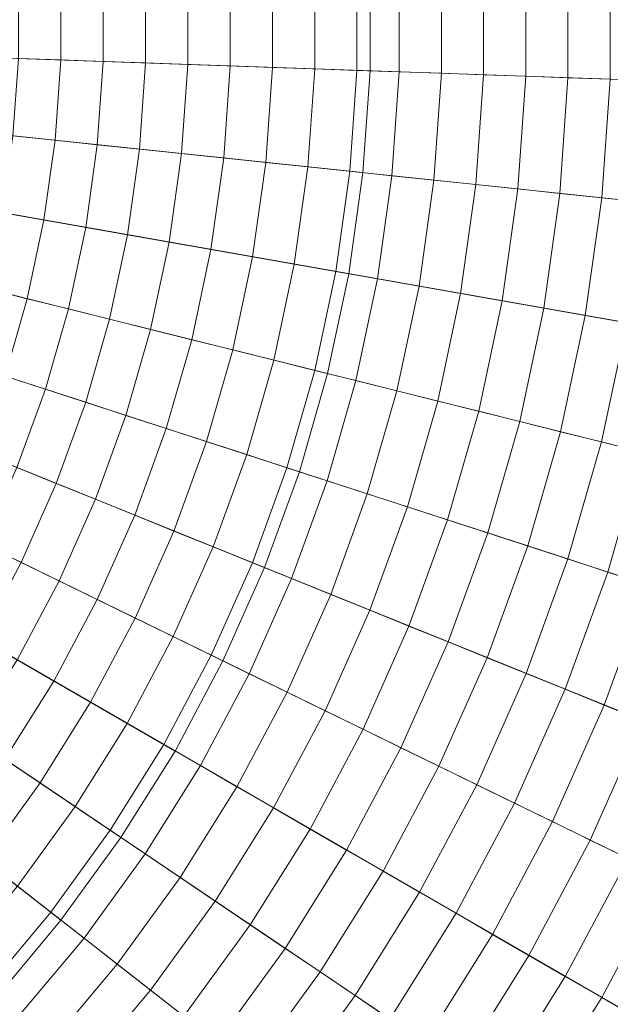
# Model space of a CAD drawing. Header units: centimetres. Extents: x -3.01 to 4.18, y -6.48 to 0.72.
# Tile 235 of 256: x 1.35 to 1.75, y -3.55 to -2.88. Entities that reach past the tile are written whole.
import ezdxf

# ---------------------------------------------------------------- set-up
doc = ezdxf.new("R2010")
doc.units = ezdxf.units.CM
doc.header["$LTSCALE"] = 2.54
doc.layers.add('Lucido design-1', color=7, linetype='Continuous')

# ---------------------------------------------------------------- blocks, each defined once
blk = doc.blocks.new('Gruppo-1')
at = {"color": 142, "linetype": 'Continuous', "lineweight": 9}
for points in [[(1.58519, -2.91578, -14.60843), (1.58519, -2.84602, -14.60843), (0.58636, -2.8809, -14.60843), (1.58519, -2.91578, -14.60843)], [(0.58636, -2.8809, -13.70118), (1.58519, -2.84602, -13.70118), (1.58519, -2.91578, -13.70118), (0.58636, -2.8809, -13.70118)], [(1.58519, -2.91578, -13.70118), (1.58519, -2.84602, -13.70118), (1.58519, -2.84602, -14.60843), (1.58519, -2.91578, -14.60843), (1.58519, -2.91578, -13.70118)], [(1.58032, -2.98537, -14.60843), (1.58519, -2.91578, -14.60843), (0.58636, -2.8809, -14.60843), (1.58032, -2.98537, -14.60843)], [(1.57061, -3.05445, -14.60843), (1.58032, -2.98537, -14.60843), (0.58636, -2.8809, -14.60843), (1.57061, -3.05445, -14.60843)], [(1.55611, -3.12268, -14.60843), (1.57061, -3.05445, -14.60843), (0.58636, -2.8809, -14.60843), (1.55611, -3.12268, -14.60843)], [(1.53688, -3.18974, -14.60843), (1.55611, -3.12268, -14.60843), (0.58636, -2.8809, -14.60843), (1.53688, -3.18974, -14.60843)], [(1.51302, -3.25529, -14.60843), (1.53688, -3.18974, -14.60843), (0.58636, -2.8809, -14.60843), (1.51302, -3.25529, -14.60843)], [(1.48465, -3.31902, -14.60843), (1.51302, -3.25529, -14.60843), (0.58636, -2.8809, -14.60843), (1.48465, -3.31902, -14.60843)], [(1.4519, -3.38062, -14.60843), (1.48465, -3.31902, -14.60843), (0.58636, -2.8809, -14.60843), (1.4519, -3.38062, -14.60843)], [(1.41493, -3.43978, -14.60843), (1.4519, -3.38062, -14.60843), (0.58636, -2.8809, -14.60843), (1.41493, -3.43978, -14.60843)], [(1.37393, -3.49621, -14.60843), (1.41493, -3.43978, -14.60843), (0.58636, -2.8809, -14.60843), (1.37393, -3.49621, -14.60843)], [(1.32909, -3.54965, -14.60843), (1.37393, -3.49621, -14.60843), (0.58636, -2.8809, -14.60843), (1.32909, -3.54965, -14.60843)], [(0.58636, -2.8809, -13.70118), (1.58519, -2.91578, -13.70118), (1.58032, -2.98537, -13.70118), (0.58636, -2.8809, -13.70118)], [(0.58636, -2.8809, -13.70118), (1.58032, -2.98537, -13.70118), (1.57061, -3.05445, -13.70118), (0.58636, -2.8809, -13.70118)], [(0.58636, -2.8809, -13.70118), (1.57061, -3.05445, -13.70118), (1.55611, -3.12268, -13.70118), (0.58636, -2.8809, -13.70118)], [(0.58636, -2.8809, -13.70118), (1.55611, -3.12268, -13.70118), (1.53688, -3.18974, -13.70118), (0.58636, -2.8809, -13.70118)], [(0.58636, -2.8809, -13.70118), (1.53688, -3.18974, -13.70118), (1.51302, -3.25529, -13.70118), (0.58636, -2.8809, -13.70118)], [(0.58636, -2.8809, -13.70118), (1.51302, -3.25529, -13.70118), (1.48465, -3.31902, -13.70118), (0.58636, -2.8809, -13.70118)], [(0.58636, -2.8809, -13.70118), (1.48465, -3.31902, -13.70118), (1.4519, -3.38062, -13.70118), (0.58636, -2.8809, -13.70118)], [(0.58636, -2.8809, -13.70118), (1.4519, -3.38062, -13.70118), (1.41493, -3.43978, -13.70118), (0.58636, -2.8809, -13.70118)], [(0.58636, -2.8809, -13.70118), (1.41493, -3.43978, -13.70118), (1.37393, -3.49621, -13.70118), (0.58636, -2.8809, -13.70118)], [(0.58636, -2.8809, -13.70118), (1.37393, -3.49621, -13.70118), (1.32909, -3.54965, -13.70118), (0.58636, -2.8809, -13.70118)], [(1.58032, -2.98537, -13.70118), (1.58519, -2.91578, -13.70118), (1.58519, -2.91578, -14.60843), (1.58032, -2.98537, -14.60843), (1.58032, -2.98537, -13.70118)], [(1.57061, -3.05445, -13.70118), (1.58032, -2.98537, -13.70118), (1.58032, -2.98537, -14.60843), (1.57061, -3.05445, -14.60843), (1.57061, -3.05445, -13.70118)], [(1.55611, -3.12268, -13.70118), (1.57061, -3.05445, -13.70118), (1.57061, -3.05445, -14.60843), (1.55611, -3.12268, -14.60843), (1.55611, -3.12268, -13.70118)], [(1.53688, -3.18974, -13.70118), (1.55611, -3.12268, -13.70118), (1.55611, -3.12268, -14.60843), (1.53688, -3.18974, -14.60843), (1.53688, -3.18974, -13.70118)], [(1.51302, -3.25529, -13.70118), (1.53688, -3.18974, -13.70118), (1.53688, -3.18974, -14.60843), (1.51302, -3.25529, -14.60843), (1.51302, -3.25529, -13.70118)], [(1.48465, -3.31902, -13.70118), (1.51302, -3.25529, -13.70118), (1.51302, -3.25529, -14.60843), (1.48465, -3.31902, -14.60843), (1.48465, -3.31902, -13.70118)], [(1.4519, -3.38062, -13.70118), (1.48465, -3.31902, -13.70118), (1.48465, -3.31902, -14.60843), (1.4519, -3.38062, -14.60843), (1.4519, -3.38062, -13.70118)], [(1.41493, -3.43978, -13.70118), (1.4519, -3.38062, -13.70118), (1.4519, -3.38062, -14.60843), (1.41493, -3.43978, -14.60843), (1.41493, -3.43978, -13.70118)], [(1.37393, -3.49621, -13.70118), (1.41493, -3.43978, -13.70118), (1.41493, -3.43978, -14.60843), (1.37393, -3.49621, -14.60843), (1.37393, -3.49621, -13.70118)], [(1.32909, -3.54965, -13.70118), (1.37393, -3.49621, -13.70118), (1.37393, -3.49621, -14.60843), (1.32909, -3.54965, -14.60843), (1.32909, -3.54965, -13.70118)]]:
    blk.add_polyline3d(points, dxfattribs=at)
for points in [[(4.18279, -3.00649, -13.70234), (4.18279, -2.75531, -13.70234), (0.58852, -2.88082, -13.70234), (0.58852, -2.88097, -13.70234)], [(1.7493, -2.92151, -12.69585), (1.7493, -2.84029, -12.69585), (1.77808, -2.83928, -12.70051), (1.77808, -2.92251, -12.70051)], [(1.57626, -2.91547, -12.67003), (1.57626, -2.84633, -12.67003), (1.60514, -2.84532, -12.67409), (1.60514, -2.91647, -12.67409)], [(1.60514, -2.91647, -12.67409), (1.60514, -2.84532, -12.67409), (1.634, -2.84431, -12.67824), (1.634, -2.91748, -12.67824)], [(1.634, -2.91748, -12.67824), (1.634, -2.84431, -12.67824), (1.66285, -2.84331, -12.68249), (1.66285, -2.91849, -12.68249)], [(1.66285, -2.91849, -12.68249), (1.66285, -2.84331, -12.68249), (1.69168, -2.8423, -12.68685), (1.69168, -2.9195, -12.68685)], [(1.69168, -2.9195, -12.68685), (1.69168, -2.8423, -12.68685), (1.7205, -2.84129, -12.6913), (1.7205, -2.9205, -12.6913)], [(1.7205, -2.9205, -12.6913), (1.7205, -2.84129, -12.6913), (1.7493, -2.84029, -12.69585), (1.7493, -2.92151, -12.69585)], [(1.37377, -2.90839, -12.64447), (1.37377, -2.8534, -12.64447), (1.40273, -2.85239, -12.64782), (1.40273, -2.90941, -12.64782)], [(1.40273, -2.90941, -12.64782), (1.40273, -2.85239, -12.64782), (1.43168, -2.85138, -12.65127), (1.43168, -2.91042, -12.65127)], [(1.43168, -2.91042, -12.65127), (1.43168, -2.85138, -12.65127), (1.46063, -2.85037, -12.65482), (1.46063, -2.91143, -12.65482)], [(1.46063, -2.91143, -12.65482), (1.46063, -2.85037, -12.65482), (1.48955, -2.84936, -12.65847), (1.48955, -2.91244, -12.65847)], [(1.48955, -2.91244, -12.65847), (1.48955, -2.84936, -12.65847), (1.51847, -2.84835, -12.66223), (1.51847, -2.91345, -12.66223)], [(1.51847, -2.91345, -12.66223), (1.51847, -2.84835, -12.66223), (1.54737, -2.84734, -12.66608), (1.54737, -2.91446, -12.66608)], [(1.54737, -2.91446, -12.66608), (1.54737, -2.84734, -12.66608), (1.57626, -2.84633, -12.67003), (1.57626, -2.91547, -12.67003)], [(1.34479, -2.90738, -12.64122), (1.34479, -2.85441, -12.64122), (1.37377, -2.8534, -12.64447), (1.37377, -2.90839, -12.64447)], [(1.33456, -6.40089, -13.70234), (1.57828, -6.34012, -13.70234), (0.58696, -2.88298, -13.70234), (0.58681, -2.88301, -13.70234)], [(1.57828, -6.34012, -13.70234), (1.81716, -6.2625, -13.70234), (0.5871, -2.88293, -13.70234), (0.58696, -2.88298, -13.70234)], [(1.81716, -6.2625, -13.70234), (2.05005, -6.16841, -13.70234), (0.58724, -2.88287, -13.70234), (0.5871, -2.88293, -13.70234)], [(2.05005, -6.16841, -13.70234), (2.27581, -6.0583, -13.70234), (0.58738, -2.88281, -13.70234), (0.58724, -2.88287, -13.70234)], [(2.27581, -6.0583, -13.70234), (2.49334, -5.93271, -13.70234), (0.58751, -2.88273, -13.70234), (0.58738, -2.88281, -13.70234)], [(2.49334, -5.93271, -13.70234), (2.70158, -5.79225, -13.70234), (0.58763, -2.88265, -13.70234), (0.58751, -2.88273, -13.70234)], [(2.70158, -5.79225, -13.70234), (2.89951, -5.63761, -13.70234), (0.58775, -2.88255, -13.70234), (0.58763, -2.88265, -13.70234)], [(2.89951, -5.63761, -13.70234), (3.08618, -5.46953, -13.70234), (0.58786, -2.88245, -13.70234), (0.58775, -2.88255, -13.70234)], [(3.08618, -5.46953, -13.70234), (3.26066, -5.28885, -13.70234), (0.58797, -2.88234, -13.70234), (0.58786, -2.88245, -13.70234)], [(3.26066, -5.28885, -13.70234), (3.42212, -5.09643, -13.70234), (0.58806, -2.88223, -13.70234), (0.58797, -2.88234, -13.70234)], [(3.42212, -5.09643, -13.70234), (3.56976, -4.89322, -13.70234), (0.58815, -2.88211, -13.70234), (0.58806, -2.88223, -13.70234)], [(3.56976, -4.89322, -13.70234), (3.70286, -4.68021, -13.70234), (0.58823, -2.88198, -13.70234), (0.58815, -2.88211, -13.70234)], [(3.70286, -4.68021, -13.70234), (3.82078, -4.45843, -13.70234), (0.5883, -2.88185, -13.70234), (0.58823, -2.88198, -13.70234)], [(3.82078, -4.45843, -13.70234), (3.92295, -4.22897, -13.70234), (0.58837, -2.88171, -13.70234), (0.5883, -2.88185, -13.70234)], [(3.92295, -4.22897, -13.70234), (4.00886, -3.99293, -13.70234), (0.58842, -2.88157, -13.70234), (0.58837, -2.88171, -13.70234)], [(4.00886, -3.99293, -13.70234), (4.07809, -3.75148, -13.70234), (0.58846, -2.88142, -13.70234), (0.58842, -2.88157, -13.70234)], [(4.07809, -3.75148, -13.70234), (4.13032, -3.50579, -13.70234), (0.58849, -2.88127, -13.70234), (0.58846, -2.88142, -13.70234)], [(4.13032, -3.50579, -13.70234), (4.16527, -3.25706, -13.70234), (0.58851, -2.88112, -13.70234), (0.58849, -2.88127, -13.70234)], [(4.16527, -3.25706, -13.70234), (4.18279, -3.00649, -13.70234), (0.58852, -2.88097, -13.70234), (0.58851, -2.88112, -13.70234)], [(1.34109, -2.96022, -12.64122), (1.34479, -2.90738, -12.64122), (1.37377, -2.90839, -12.64447), (1.36993, -2.96325, -12.64447)], [(1.36993, -2.96325, -12.64447), (1.37377, -2.90839, -12.64447), (1.40273, -2.90941, -12.64782), (1.39875, -2.96628, -12.64782)], [(1.39875, -2.96628, -12.64782), (1.40273, -2.90941, -12.64782), (1.43168, -2.91042, -12.65127), (1.42757, -2.96931, -12.65127)], [(1.42757, -2.96931, -12.65127), (1.43168, -2.91042, -12.65127), (1.46063, -2.91143, -12.65482), (1.45637, -2.97234, -12.65482)], [(1.45637, -2.97234, -12.65482), (1.46063, -2.91143, -12.65482), (1.48955, -2.91244, -12.65847), (1.48515, -2.97537, -12.65847)], [(1.48515, -2.97537, -12.65847), (1.48955, -2.91244, -12.65847), (1.51847, -2.91345, -12.66223), (1.51393, -2.97839, -12.66223)], [(1.51393, -2.97839, -12.66223), (1.51847, -2.91345, -12.66223), (1.54737, -2.91446, -12.66608), (1.54269, -2.98141, -12.66608)], [(1.54269, -2.98141, -12.66608), (1.54737, -2.91446, -12.66608), (1.57626, -2.91547, -12.67003), (1.57144, -2.98443, -12.67003)], [(1.57144, -2.98443, -12.67003), (1.57626, -2.91547, -12.67003), (1.60514, -2.91647, -12.67409), (1.60018, -2.98745, -12.67409)], [(1.60018, -2.98745, -12.67409), (1.60514, -2.91647, -12.67409), (1.634, -2.91748, -12.67824), (1.6289, -2.99047, -12.67824)], [(1.6289, -2.99047, -12.67824), (1.634, -2.91748, -12.67824), (1.66285, -2.91849, -12.68249), (1.6576, -2.99349, -12.68249)], [(1.6576, -2.99349, -12.68249), (1.66285, -2.91849, -12.68249), (1.69168, -2.9195, -12.68685), (1.68629, -2.99651, -12.68685)], [(1.68629, -2.99651, -12.68685), (1.69168, -2.9195, -12.68685), (1.7205, -2.9205, -12.6913), (1.71497, -2.99952, -12.6913)], [(1.71497, -2.99952, -12.6913), (1.7205, -2.9205, -12.6913), (1.7493, -2.92151, -12.69585), (1.74363, -3.00253, -12.69585)], [(1.74363, -3.00253, -12.69585), (1.7493, -2.92151, -12.69585), (1.77808, -2.92251, -12.70051), (1.77228, -3.00554, -12.70051)], [(1.33372, -3.01268, -12.64122), (1.34109, -2.96022, -12.64122), (1.36993, -2.96325, -12.64447), (1.36228, -3.01771, -12.64447)], [(1.36228, -3.01771, -12.64447), (1.36993, -2.96325, -12.64447), (1.39875, -2.96628, -12.64782), (1.39082, -3.02275, -12.64782)], [(1.39082, -3.02275, -12.64782), (1.39875, -2.96628, -12.64782), (1.42757, -2.96931, -12.65127), (1.41935, -3.02778, -12.65127)], [(1.41935, -3.02778, -12.65127), (1.42757, -2.96931, -12.65127), (1.45637, -2.97234, -12.65482), (1.44787, -3.03281, -12.65482)], [(1.44787, -3.03281, -12.65482), (1.45637, -2.97234, -12.65482), (1.48515, -2.97537, -12.65847), (1.47638, -3.03783, -12.65847)], [(1.47638, -3.03783, -12.65847), (1.48515, -2.97537, -12.65847), (1.51393, -2.97839, -12.66223), (1.50487, -3.04286, -12.66223)], [(1.50487, -3.04286, -12.66223), (1.51393, -2.97839, -12.66223), (1.54269, -2.98141, -12.66608), (1.53335, -3.04788, -12.66608)], [(1.53335, -3.04788, -12.66608), (1.54269, -2.98141, -12.66608), (1.57144, -2.98443, -12.67003), (1.56182, -3.0529, -12.67003)], [(1.56182, -3.0529, -12.67003), (1.57144, -2.98443, -12.67003), (1.60018, -2.98745, -12.67409), (1.59027, -3.05791, -12.67409)], [(1.59027, -3.05791, -12.67409), (1.60018, -2.98745, -12.67409), (1.6289, -2.99047, -12.67824), (1.61871, -3.06293, -12.67824)], [(1.61871, -3.06293, -12.67824), (1.6289, -2.99047, -12.67824), (1.6576, -2.99349, -12.68249), (1.64714, -3.06794, -12.68249)], [(1.64714, -3.06794, -12.68249), (1.6576, -2.99349, -12.68249), (1.68629, -2.99651, -12.68685), (1.67555, -3.07295, -12.68685)], [(1.67555, -3.07295, -12.68685), (1.68629, -2.99651, -12.68685), (1.71497, -2.99952, -12.6913), (1.70395, -3.07796, -12.6913)], [(1.70395, -3.07796, -12.6913), (1.71497, -2.99952, -12.6913), (1.74363, -3.00253, -12.69585), (1.73233, -3.08296, -12.69585)], [(1.73233, -3.08296, -12.69585), (1.74363, -3.00253, -12.69585), (1.77228, -3.00554, -12.70051), (1.76069, -3.08796, -12.70051)], [(1.32271, -3.06449, -12.64122), (1.33372, -3.01268, -12.64122), (1.36228, -3.01771, -12.64447), (1.35084, -3.0715, -12.64447)], [(1.35084, -3.0715, -12.64447), (1.36228, -3.01771, -12.64447), (1.39082, -3.02275, -12.64782), (1.37896, -3.07852, -12.64782)], [(1.37896, -3.07852, -12.64782), (1.39082, -3.02275, -12.64782), (1.41935, -3.02778, -12.65127), (1.40707, -3.08553, -12.65127)], [(1.40707, -3.08553, -12.65127), (1.41935, -3.02778, -12.65127), (1.44787, -3.03281, -12.65482), (1.43517, -3.09253, -12.65482)], [(1.43517, -3.09253, -12.65482), (1.44787, -3.03281, -12.65482), (1.47638, -3.03783, -12.65847), (1.46326, -3.09953, -12.65847)], [(1.46326, -3.09953, -12.65847), (1.47638, -3.03783, -12.65847), (1.50487, -3.04286, -12.66223), (1.49133, -3.10653, -12.66223)], [(1.49133, -3.10653, -12.66223), (1.50487, -3.04286, -12.66223), (1.53335, -3.04788, -12.66608), (1.5194, -3.11353, -12.66608)], [(1.5194, -3.11353, -12.66608), (1.53335, -3.04788, -12.66608), (1.56182, -3.0529, -12.67003), (1.54744, -3.12052, -12.67003)], [(1.54744, -3.12052, -12.67003), (1.56182, -3.0529, -12.67003), (1.59027, -3.05791, -12.67409), (1.57548, -3.12751, -12.67409)], [(1.57548, -3.12751, -12.67409), (1.59027, -3.05791, -12.67409), (1.61871, -3.06293, -12.67824), (1.6035, -3.1345, -12.67824)], [(1.30811, -3.11541, -12.64122), (1.32271, -3.06449, -12.64122), (1.35084, -3.0715, -12.64447), (1.33568, -3.12437, -12.64447)], [(1.6035, -3.1345, -12.67824), (1.61871, -3.06293, -12.67824), (1.64714, -3.06794, -12.68249), (1.63151, -3.14148, -12.68249)], [(1.63151, -3.14148, -12.68249), (1.64714, -3.06794, -12.68249), (1.67555, -3.07295, -12.68685), (1.6595, -3.14846, -12.68685)], [(1.33568, -3.12437, -12.64447), (1.35084, -3.0715, -12.64447), (1.37896, -3.07852, -12.64782), (1.36325, -3.13332, -12.64782)], [(1.6595, -3.14846, -12.68685), (1.67555, -3.07295, -12.68685), (1.70395, -3.07796, -12.6913), (1.68748, -3.15544, -12.6913)], [(1.36325, -3.13332, -12.64782), (1.37896, -3.07852, -12.64782), (1.40707, -3.08553, -12.65127), (1.3908, -3.14228, -12.65127)], [(1.68748, -3.15544, -12.6913), (1.70395, -3.07796, -12.6913), (1.73233, -3.08296, -12.69585), (1.71544, -3.16241, -12.69585)], [(1.3908, -3.14228, -12.65127), (1.40707, -3.08553, -12.65127), (1.43517, -3.09253, -12.65482), (1.41834, -3.15123, -12.65482)], [(1.71544, -3.16241, -12.69585), (1.73233, -3.08296, -12.69585), (1.76069, -3.08796, -12.70051), (1.74339, -3.16938, -12.70051)], [(1.74339, -3.16938, -12.70051), (1.76069, -3.08796, -12.70051), (1.78904, -3.09296, -12.70526), (1.77132, -3.17634, -12.70526)], [(1.41834, -3.15123, -12.65482), (1.43517, -3.09253, -12.65482), (1.46326, -3.09953, -12.65847), (1.44587, -3.16017, -12.65847)], [(1.44587, -3.16017, -12.65847), (1.46326, -3.09953, -12.65847), (1.49133, -3.10653, -12.66223), (1.47339, -3.16911, -12.66223)], [(1.47339, -3.16911, -12.66223), (1.49133, -3.10653, -12.66223), (1.5194, -3.11353, -12.66608), (1.5009, -3.17805, -12.66608)], [(1.5009, -3.17805, -12.66608), (1.5194, -3.11353, -12.66608), (1.54744, -3.12052, -12.67003), (1.52839, -3.18698, -12.67003)], [(1.52839, -3.18698, -12.67003), (1.54744, -3.12052, -12.67003), (1.57548, -3.12751, -12.67409), (1.55587, -3.19591, -12.67409)], [(1.31687, -3.17604, -12.64447), (1.33568, -3.12437, -12.64447), (1.36325, -3.13332, -12.64782), (1.34375, -3.1869, -12.64782)], [(1.55587, -3.19591, -12.67409), (1.57548, -3.12751, -12.67409), (1.6035, -3.1345, -12.67824), (1.58333, -3.20483, -12.67824)], [(1.34375, -3.1869, -12.64782), (1.36325, -3.13332, -12.64782), (1.3908, -3.14228, -12.65127), (1.37061, -3.19775, -12.65127)], [(1.58333, -3.20483, -12.67824), (1.6035, -3.1345, -12.67824), (1.63151, -3.14148, -12.68249), (1.61078, -3.21375, -12.68249)], [(1.61078, -3.21375, -12.68249), (1.63151, -3.14148, -12.68249), (1.6595, -3.14846, -12.68685), (1.63822, -3.22267, -12.68685)], [(1.37061, -3.19775, -12.65127), (1.3908, -3.14228, -12.65127), (1.41834, -3.15123, -12.65482), (1.39746, -3.2086, -12.65482)], [(1.63822, -3.22267, -12.68685), (1.6595, -3.14846, -12.68685), (1.68748, -3.15544, -12.6913), (1.66564, -3.23158, -12.6913)], [(1.39746, -3.2086, -12.65482), (1.41834, -3.15123, -12.65482), (1.44587, -3.16017, -12.65847), (1.4243, -3.21945, -12.65847)], [(1.66564, -3.23158, -12.6913), (1.68748, -3.15544, -12.6913), (1.71544, -3.16241, -12.69585), (1.69305, -3.24048, -12.69585)], [(1.4243, -3.21945, -12.65847), (1.44587, -3.16017, -12.65847), (1.47339, -3.16911, -12.66223), (1.45113, -3.23029, -12.66223)], [(1.69305, -3.24048, -12.69585), (1.71544, -3.16241, -12.69585), (1.74339, -3.16938, -12.70051), (1.72044, -3.24938, -12.70051)], [(1.45113, -3.23029, -12.66223), (1.47339, -3.16911, -12.66223), (1.5009, -3.17805, -12.66608), (1.47794, -3.24112, -12.66608)], [(1.72044, -3.24938, -12.70051), (1.74339, -3.16938, -12.70051), (1.77132, -3.17634, -12.70526), (1.74782, -3.25828, -12.70526)], [(1.47794, -3.24112, -12.66608), (1.5009, -3.17805, -12.66608), (1.52839, -3.18698, -12.67003), (1.50474, -3.25195, -12.67003)], [(1.74782, -3.25828, -12.70526), (1.77132, -3.17634, -12.70526), (1.79923, -3.1833, -12.71011), (1.77518, -3.26717, -12.71011)], [(1.32056, -3.23899, -12.64782), (1.34375, -3.1869, -12.64782), (1.37061, -3.19775, -12.65127), (1.3466, -3.25169, -12.65127)], [(1.50474, -3.25195, -12.67003), (1.52839, -3.18698, -12.67003), (1.55587, -3.19591, -12.67409), (1.53153, -3.26277, -12.67409)], [(1.3466, -3.25169, -12.65127), (1.37061, -3.19775, -12.65127), (1.39746, -3.2086, -12.65482), (1.37262, -3.26438, -12.65482)], [(1.53153, -3.26277, -12.67409), (1.55587, -3.19591, -12.67409), (1.58333, -3.20483, -12.67824), (1.55831, -3.27359, -12.67824)], [(1.37262, -3.26438, -12.65482), (1.39746, -3.2086, -12.65482), (1.4243, -3.21945, -12.65847), (1.39864, -3.27707, -12.65847)], [(1.55831, -3.27359, -12.67824), (1.58333, -3.20483, -12.67824), (1.61078, -3.21375, -12.68249), (1.58507, -3.2844, -12.68249)], [(1.58507, -3.2844, -12.68249), (1.61078, -3.21375, -12.68249), (1.63822, -3.22267, -12.68685), (1.61182, -3.29521, -12.68685)], [(1.39864, -3.27707, -12.65847), (1.4243, -3.21945, -12.65847), (1.45113, -3.23029, -12.66223), (1.42465, -3.28976, -12.66223)], [(1.61182, -3.29521, -12.68685), (1.63822, -3.22267, -12.68685), (1.66564, -3.23158, -12.6913), (1.63855, -3.30601, -12.6913)], [(1.42465, -3.28976, -12.66223), (1.45113, -3.23029, -12.66223), (1.47794, -3.24112, -12.66608), (1.45064, -3.30244, -12.66608)], [(1.63855, -3.30601, -12.6913), (1.66564, -3.23158, -12.6913), (1.69305, -3.24048, -12.69585), (1.66527, -3.31681, -12.69585)], [(1.29379, -3.28933, -12.64782), (1.32056, -3.23899, -12.64782), (1.3466, -3.25169, -12.65127), (1.31888, -3.30382, -12.65127)], [(1.45064, -3.30244, -12.66608), (1.47794, -3.24112, -12.66608), (1.50474, -3.25195, -12.67003), (1.47662, -3.31511, -12.67003)], [(1.66527, -3.31681, -12.69585), (1.69305, -3.24048, -12.69585), (1.72044, -3.24938, -12.70051), (1.69198, -3.3276, -12.70051)], [(1.69198, -3.3276, -12.70051), (1.72044, -3.24938, -12.70051), (1.74782, -3.25828, -12.70526), (1.71867, -3.33838, -12.70526)], [(1.31888, -3.30382, -12.65127), (1.3466, -3.25169, -12.65127), (1.37262, -3.26438, -12.65482), (1.34396, -3.3183, -12.65482)], [(1.47662, -3.31511, -12.67003), (1.50474, -3.25195, -12.67003), (1.53153, -3.26277, -12.67409), (1.50259, -3.32777, -12.67409)], [(1.50259, -3.32777, -12.67409), (1.53153, -3.26277, -12.67409), (1.55831, -3.27359, -12.67824), (1.52855, -3.34043, -12.67824)], [(1.71867, -3.33838, -12.70526), (1.74782, -3.25828, -12.70526), (1.77518, -3.26717, -12.71011), (1.74534, -3.34916, -12.71011)], [(1.34396, -3.3183, -12.65482), (1.37262, -3.26438, -12.65482), (1.39864, -3.27707, -12.65847), (1.36903, -3.33277, -12.65847)], [(1.74534, -3.34916, -12.71011), (1.77518, -3.26717, -12.71011), (1.80253, -3.27606, -12.71507), (1.772, -3.35993, -12.71507)], [(1.52855, -3.34043, -12.67824), (1.55831, -3.27359, -12.67824), (1.58507, -3.2844, -12.68249), (1.55449, -3.35309, -12.68249)], [(1.36903, -3.33277, -12.65847), (1.39864, -3.27707, -12.65847), (1.42465, -3.28976, -12.66223), (1.39408, -3.34724, -12.66223)], [(1.39408, -3.34724, -12.66223), (1.42465, -3.28976, -12.66223), (1.45064, -3.30244, -12.66608), (1.41913, -3.3617, -12.66608)], [(1.55449, -3.35309, -12.68249), (1.58507, -3.2844, -12.68249), (1.61182, -3.29521, -12.68685), (1.58042, -3.36573, -12.68685)], [(1.58042, -3.36573, -12.68685), (1.61182, -3.29521, -12.68685), (1.63855, -3.30601, -12.6913), (1.60634, -3.37837, -12.6913)], [(1.41913, -3.3617, -12.66608), (1.45064, -3.30244, -12.66608), (1.47662, -3.31511, -12.67003), (1.44416, -3.37615, -12.67003)], [(1.60634, -3.37837, -12.6913), (1.63855, -3.30601, -12.6913), (1.66527, -3.31681, -12.69585), (1.63224, -3.39101, -12.69585)], [(1.44416, -3.37615, -12.67003), (1.47662, -3.31511, -12.67003), (1.50259, -3.32777, -12.67409), (1.46919, -3.3906, -12.67409)], [(1.63224, -3.39101, -12.69585), (1.66527, -3.31681, -12.69585), (1.69198, -3.3276, -12.70051), (1.65812, -3.40363, -12.70051)], [(1.3116, -3.37008, -12.65482), (1.34396, -3.3183, -12.65482), (1.36903, -3.33277, -12.65847), (1.3356, -3.38627, -12.65847)], [(1.46919, -3.3906, -12.67409), (1.50259, -3.32777, -12.67409), (1.52855, -3.34043, -12.67824), (1.4942, -3.40504, -12.67824)], [(1.65812, -3.40363, -12.70051), (1.69198, -3.3276, -12.70051), (1.71867, -3.33838, -12.70526), (1.684, -3.41625, -12.70526)], [(1.3356, -3.38627, -12.65847), (1.36903, -3.33277, -12.65847), (1.39408, -3.34724, -12.66223), (1.35959, -3.40245, -12.66223)], [(1.4942, -3.40504, -12.67824), (1.52855, -3.34043, -12.67824), (1.55449, -3.35309, -12.68249), (1.51919, -3.41947, -12.68249)], [(1.684, -3.41625, -12.70526), (1.71867, -3.33838, -12.70526), (1.74534, -3.34916, -12.71011), (1.70986, -3.42886, -12.71011)], [(1.35959, -3.40245, -12.66223), (1.39408, -3.34724, -12.66223), (1.41913, -3.3617, -12.66608), (1.38356, -3.41862, -12.66608)], [(1.70986, -3.42886, -12.71011), (1.74534, -3.34916, -12.71011), (1.772, -3.35993, -12.71507), (1.7357, -3.44147, -12.71507)], [(1.51919, -3.41947, -12.68249), (1.55449, -3.35309, -12.68249), (1.58042, -3.36573, -12.68685), (1.54418, -3.43389, -12.68685)], [(1.38356, -3.41862, -12.66608), (1.41913, -3.3617, -12.66608), (1.44416, -3.37615, -12.67003), (1.40753, -3.43478, -12.67003)], [(1.7357, -3.44147, -12.71507), (1.772, -3.35993, -12.71507), (1.79864, -3.37069, -12.72012), (1.76153, -3.45406, -12.72012)], [(1.54418, -3.43389, -12.68685), (1.58042, -3.36573, -12.68685), (1.60634, -3.37837, -12.6913), (1.56915, -3.44831, -12.6913)], [(1.40753, -3.43478, -12.67003), (1.44416, -3.37615, -12.67003), (1.46919, -3.3906, -12.67409), (1.43148, -3.45094, -12.67409)], [(1.56915, -3.44831, -12.6913), (1.60634, -3.37837, -12.6913), (1.63224, -3.39101, -12.69585), (1.59411, -3.46272, -12.69585)], [(1.29852, -3.4373, -12.65847), (1.3356, -3.38627, -12.65847), (1.35959, -3.40245, -12.66223), (1.32132, -3.45511, -12.66223)], [(1.43148, -3.45094, -12.67409), (1.46919, -3.3906, -12.67409), (1.4942, -3.40504, -12.67824), (1.45542, -3.46709, -12.67824)], [(1.59411, -3.46272, -12.69585), (1.63224, -3.39101, -12.69585), (1.65812, -3.40363, -12.70051), (1.61905, -3.47712, -12.70051)], [(1.32132, -3.45511, -12.66223), (1.35959, -3.40245, -12.66223), (1.38356, -3.41862, -12.66608), (1.34411, -3.47292, -12.66608)], [(1.61905, -3.47712, -12.70051), (1.65812, -3.40363, -12.70051), (1.684, -3.41625, -12.70526), (1.64398, -3.49151, -12.70526)], [(1.45542, -3.46709, -12.67824), (1.4942, -3.40504, -12.67824), (1.51919, -3.41947, -12.68249), (1.47935, -3.48323, -12.68249)], [(1.64398, -3.49151, -12.70526), (1.684, -3.41625, -12.70526), (1.70986, -3.42886, -12.71011), (1.66889, -3.5059, -12.71011)], [(1.34411, -3.47292, -12.66608), (1.38356, -3.41862, -12.66608), (1.40753, -3.43478, -12.67003), (1.36689, -3.49071, -12.67003)], [(1.47935, -3.48323, -12.68249), (1.51919, -3.41947, -12.68249), (1.54418, -3.43389, -12.68685), (1.50327, -3.49936, -12.68685)], [(1.66889, -3.5059, -12.71011), (1.70986, -3.42886, -12.71011), (1.7357, -3.44147, -12.71507), (1.6938, -3.52028, -12.71507)], [(1.36689, -3.49071, -12.67003), (1.40753, -3.43478, -12.67003), (1.43148, -3.45094, -12.67409), (1.38966, -3.5085, -12.67409)], [(1.50327, -3.49936, -12.68685), (1.54418, -3.43389, -12.68685), (1.56915, -3.44831, -12.6913), (1.52717, -3.51548, -12.6913)], [(1.6938, -3.52028, -12.71507), (1.7357, -3.44147, -12.71507), (1.76153, -3.45406, -12.72012), (1.71868, -3.53464, -12.72012)], [(1.38966, -3.5085, -12.67409), (1.43148, -3.45094, -12.67409), (1.45542, -3.46709, -12.67824), (1.41242, -3.52628, -12.67824)], [(1.52717, -3.51548, -12.6913), (1.56915, -3.44831, -12.6913), (1.59411, -3.46272, -12.69585), (1.55107, -3.5316, -12.69585)], [(1.71868, -3.53464, -12.72012), (1.76153, -3.45406, -12.72012), (1.78734, -3.46665, -12.72527), (1.74355, -3.549, -12.72527)], [(1.55107, -3.5316, -12.69585), (1.59411, -3.46272, -12.69585), (1.61905, -3.47712, -12.70051), (1.57494, -3.54771, -12.70051)], [(1.41242, -3.52628, -12.67824), (1.45542, -3.46709, -12.67824), (1.47935, -3.48323, -12.68249), (1.43516, -3.54405, -12.68249)], [(1.74355, -3.549, -12.72527), (1.78734, -3.46665, -12.72527), (1.81313, -3.47923, -12.73052), (1.7684, -3.56335, -12.73052)], [(1.30097, -3.52433, -12.66608), (1.34411, -3.47292, -12.66608), (1.36689, -3.49071, -12.67003), (1.32245, -3.54368, -12.67003)], [(1.57494, -3.54771, -12.70051), (1.61905, -3.47712, -12.70051), (1.64398, -3.49151, -12.70526), (1.59881, -3.5638, -12.70526)], [(1.43516, -3.54405, -12.68249), (1.47935, -3.48323, -12.68249), (1.50327, -3.49936, -12.68685), (1.45789, -3.56181, -12.68685)], [(1.32245, -3.54368, -12.67003), (1.36689, -3.49071, -12.67003), (1.38966, -3.5085, -12.67409), (1.34392, -3.56301, -12.67409)], [(1.59881, -3.5638, -12.70526), (1.64398, -3.49151, -12.70526), (1.66889, -3.5059, -12.71011), (1.62266, -3.57989, -12.71011)], [(1.45789, -3.56181, -12.68685), (1.50327, -3.49936, -12.68685), (1.52717, -3.51548, -12.6913), (1.48062, -3.57957, -12.6913)], [(1.34392, -3.56301, -12.67409), (1.38966, -3.5085, -12.67409), (1.41242, -3.52628, -12.67824), (1.36538, -3.58233, -12.67824)], [(1.62266, -3.57989, -12.71011), (1.66889, -3.5059, -12.71011), (1.6938, -3.52028, -12.71507), (1.6465, -3.59597, -12.71507)], [(1.48062, -3.57957, -12.6913), (1.52717, -3.51548, -12.6913), (1.55107, -3.5316, -12.69585), (1.50332, -3.59731, -12.69585)], [(1.6465, -3.59597, -12.71507), (1.6938, -3.52028, -12.71507), (1.71868, -3.53464, -12.72012), (1.67032, -3.61204, -12.72012)], [(1.36538, -3.58233, -12.67824), (1.41242, -3.52628, -12.67824), (1.43516, -3.54405, -12.68249), (1.38683, -3.60165, -12.68249)], [(1.50332, -3.59731, -12.69585), (1.55107, -3.5316, -12.69585), (1.57494, -3.54771, -12.70051), (1.52602, -3.61504, -12.70051)], [(1.67032, -3.61204, -12.72012), (1.71868, -3.53464, -12.72012), (1.74355, -3.549, -12.72527), (1.69413, -3.6281, -12.72527)], [(1.38683, -3.60165, -12.68249), (1.43516, -3.54405, -12.68249), (1.45789, -3.56181, -12.68685), (1.40827, -3.62095, -12.68685)], [(1.52602, -3.61504, -12.70051), (1.57494, -3.54771, -12.70051), (1.59881, -3.5638, -12.70526), (1.54871, -3.63276, -12.70526)], [(1.69413, -3.6281, -12.72527), (1.74355, -3.549, -12.72527), (1.7684, -3.56335, -12.73052), (1.71792, -3.64414, -12.73052)]]:
    blk.add_3dface(points, dxfattribs=at)

msp = doc.modelspace()

# ---------------------------------------------------------------- block references
at = {"layer": 'Lucido design-1', "color": 7}
msp.add_blockref('Gruppo-1', (0, 0), dxfattribs=at)

doc.saveas('drawing.dxf')
